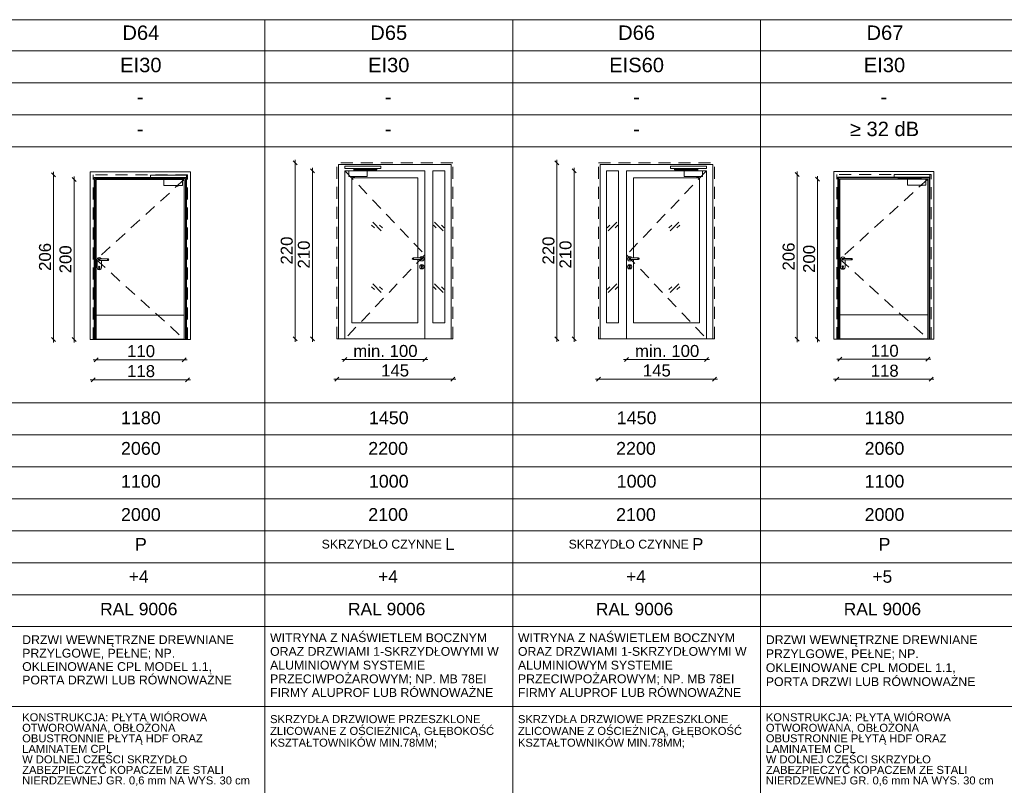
# Paper-space layout 'A-57 ZESTAWIENIE STOLARKI PROJEKTOWANEJ' of a CAD drawing. Header units: millimetres. Extents: x 0 to 900, y 0 to 1010.
# Tile 36 of 63: x 332 to 455, y 505 to 601. Entities that reach past the tile are written whole.
import ezdxf
from ezdxf.xclip import XClip

# ---------------------------------------------------------------- set-up
doc = ezdxf.new("R2010")
doc.units = ezdxf.units.MM
doc.header["$MEASUREMENT"] = 0
doc.header["$XCLIPFRAME"] = 0
doc.linetypes.add('LINIE_3', pattern=[25, 15, -10])
doc.linetypes.add('Przer. długie kreski', pattern=[2.5, 1.5, -1])
doc.layers.add('0_Nr_pióra__1', color=7, linetype='Continuous', lineweight=20)
for name, color, linetype, lineweight, true_color in [('0_Nr_pióra__30', 7, 'Continuous', 5, 0x878787), ('0_Nr_pióra__7', 7, 'Continuous', 18, 0x171717), ('0_Nr_pióra__8', 7, 'Continuous', 13, 0x4c4c4c), ('0_Nr_pióra__94', 7, 'Continuous', 5, 0x3b3b3b)]:
    doc.layers.add(name, color=color, linetype=linetype, lineweight=lineweight, true_color=true_color)
doc.layers.add('A_podrys', color=7, linetype='Continuous')
doc.styles.add('STYL_AUTOMATYCZNY_1', font='arial.ttf')

# ---------------------------------------------------------------- blocks, each defined once
blk = doc.blocks.new('Rysunek_1_1', base_point=(-2089.9, -1946.74))
at = {"layer": '0_Nr_pióra__1', "color": 7, "linetype": 'Continuous', "lineweight": 20}
for p, q in [((366.66, 582.72), (366.16, 583.22)), ((366.41, 582.97), (366.41, 583.34)), ((366.41, 560.97), (366.41, 582.97)), ((399.39, 582.72), (398.89, 583.22)), ((399.14, 582.97), (399.14, 583.34)), ((399.14, 560.97), (399.14, 582.97)), ((336.43, 581.22), (335.93, 581.72)), ((336.18, 581.47), (336.18, 581.84)), ((336.18, 560.87), (336.18, 581.47)), ((338.74, 580.87), (338.74, 581.24)), ((368.8, 581.72), (368.3, 582.22)), ((368.55, 581.97), (368.55, 582.34)), ((368.55, 560.97), (368.55, 581.97)), ((401.52, 581.72), (401.02, 582.22)), ((401.27, 581.97), (401.27, 582.34)), ((401.27, 560.97), (401.27, 581.97)), ((429.43, 581.27), (428.93, 581.77)), ((429.18, 581.52), (429.18, 581.89)), ((429.18, 560.92), (429.18, 581.52)), ((431.74, 580.92), (431.74, 581.29)), ((338.99, 580.62), (338.49, 581.12)), ((338.74, 560.87), (338.74, 580.87)), ((431.99, 580.67), (431.49, 581.17)), ((431.74, 560.92), (431.74, 580.92)), ((335.93, 561.12), (336.43, 560.62)), ((336.18, 560.49), (336.18, 560.87)), ((338.49, 561.12), (338.99, 560.62)), ((338.74, 560.49), (338.74, 560.87)), ((366.16, 561.22), (366.66, 560.72)), ((366.41, 560.59), (366.41, 560.97)), ((368.3, 561.22), (368.8, 560.72)), ((368.55, 560.59), (368.55, 560.97)), ((398.89, 561.22), (399.39, 560.72)), ((399.14, 560.59), (399.14, 560.97)), ((401.02, 561.22), (401.52, 560.72)), ((401.27, 560.59), (401.27, 560.97)), ((428.93, 561.17), (429.43, 560.67)), ((429.18, 560.54), (429.18, 560.92)), ((431.49, 561.17), (431.99, 560.67)), ((431.74, 560.54), (431.74, 560.92)), ((341.14, 558.35), (341.52, 558.35)), ((341.77, 558.6), (341.27, 558.1)), ((341.52, 558.35), (352.52, 558.35)), ((352.27, 558.1), (352.77, 558.6)), ((352.52, 558.35), (352.89, 558.35)), ((372.62, 558.37), (372.24, 558.37)), ((372.87, 558.62), (372.37, 558.12)), ((382.62, 558.37), (372.62, 558.37)), ((382.37, 558.12), (382.87, 558.62)), ((382.99, 558.37), (382.62, 558.37)), ((407.47, 558.37), (407.85, 558.37)), ((408.1, 558.62), (407.6, 558.12)), ((407.85, 558.37), (417.85, 558.37)), ((417.6, 558.12), (418.1, 558.62)), ((417.85, 558.37), (418.22, 558.37)), ((434.14, 558.4), (434.52, 558.4)), ((434.77, 558.65), (434.27, 558.15)), ((434.52, 558.4), (445.52, 558.4)), ((445.27, 558.15), (445.77, 558.65)), ((445.52, 558.4), (445.89, 558.4)), ((340.74, 555.85), (341.12, 555.85)), ((341.37, 556.1), (340.87, 555.6)), ((341.12, 555.85), (352.92, 555.85)), ((352.67, 555.6), (353.17, 556.1)), ((352.92, 555.85), (353.29, 555.85)), ((371.62, 555.93), (371.24, 555.93)), ((371.87, 556.18), (371.37, 555.68)), ((386.12, 555.93), (371.62, 555.93)), ((385.87, 555.68), (386.37, 556.18)), ((386.49, 555.93), (386.12, 555.93)), ((403.97, 555.93), (404.35, 555.93)), ((404.6, 556.18), (404.1, 555.68)), ((404.35, 555.93), (418.85, 555.93)), ((418.6, 555.68), (419.1, 556.18)), ((418.85, 555.93), (419.22, 555.93)), ((433.74, 555.9), (434.12, 555.9)), ((434.37, 556.15), (433.87, 555.65)), ((434.12, 555.9), (445.92, 555.9)), ((445.67, 555.65), (446.17, 556.15)), ((445.92, 555.9), (446.29, 555.9))]:
    blk.add_line(p, q, dxfattribs=at)
at = {"layer": '0_Nr_pióra__30', "color": 252, "linetype": 'Przer. długie kreski', "lineweight": 5, "true_color": 0x878787}
for p, q in [((386.12, 582.97), (371.62, 582.97)), ((371.62, 560.97), (371.62, 582.97)), ((386.12, 560.97), (386.12, 582.97)), ((404.35, 582.97), (418.85, 582.97)), ((404.35, 560.97), (404.35, 582.97)), ((418.85, 560.97), (418.85, 582.97)), ((341.12, 560.87), (341.12, 581.47)), ((352.92, 581.47), (341.12, 581.47)), ((352.92, 560.87), (352.92, 581.47)), ((372.62, 581.97), (382.62, 571.47)), ((417.85, 581.97), (407.85, 571.47)), ((434.12, 560.92), (434.12, 581.52)), ((445.92, 581.52), (434.12, 581.52)), ((445.92, 560.92), (445.92, 581.52)), ((352.52, 580.87), (341.52, 570.87)), ((445.52, 580.92), (434.52, 570.92)), ((382.62, 571.47), (372.62, 560.97)), ((407.85, 571.47), (417.85, 560.97)), ((341.52, 570.87), (352.52, 560.92)), ((434.52, 570.92), (445.52, 560.97))]:
    blk.add_line(p, q, dxfattribs=at)
at = {"layer": '0_Nr_pióra__30', "color": 252, "linetype": 'Continuous', "lineweight": 5, "true_color": 0x878787}
for p, q in [((385.92, 582.77), (371.82, 582.77)), ((371.82, 560.97), (371.82, 582.77)), ((385.92, 560.97), (385.92, 582.77)), ((404.55, 582.77), (418.65, 582.77)), ((404.55, 560.97), (404.55, 582.77)), ((418.65, 560.97), (418.65, 582.77)), ((340.75, 581.84), (340.75, 560.87)), ((353.29, 581.84), (340.75, 581.84)), ((353.29, 560.87), (353.29, 581.84)), ((372.62, 560.97), (372.62, 581.97)), ((372.62, 581.97), (382.62, 581.97)), ((382.62, 581.97), (382.62, 560.97)), ((383.62, 562.97), (383.62, 581.97)), ((383.62, 581.97), (385.12, 581.97)), ((385.12, 562.97), (385.12, 581.97)), ((405.35, 562.97), (405.35, 581.97)), ((406.85, 581.97), (405.35, 581.97)), ((406.85, 562.97), (406.85, 581.97)), ((407.85, 581.97), (407.85, 560.97)), ((417.85, 581.97), (407.85, 581.97)), ((417.85, 560.97), (417.85, 581.97)), ((433.75, 581.89), (433.75, 560.92)), ((446.29, 581.89), (433.75, 581.89)), ((446.29, 560.92), (446.29, 581.89)), ((341.25, 560.87), (341.25, 581.14)), ((341.25, 581.14), (352.79, 581.14)), ((341.37, 560.87), (341.37, 581.02)), ((341.37, 581.02), (352.67, 581.02)), ((341.52, 580.87), (341.52, 560.87)), ((352.52, 580.87), (341.52, 580.87)), ((352.52, 560.87), (352.52, 580.87)), ((352.67, 581.02), (352.67, 560.87)), ((352.79, 581.14), (352.79, 560.87)), ((373.5, 562.97), (373.5, 581.09)), ((373.5, 581.09), (381.74, 581.09)), ((381.74, 581.09), (381.74, 571.07)), ((408.73, 581.09), (408.73, 571.07)), ((416.97, 581.09), (408.73, 581.09)), ((416.97, 562.97), (416.97, 581.09)), ((434.25, 560.92), (434.25, 581.19)), ((434.25, 581.19), (445.79, 581.19)), ((434.37, 560.92), (434.37, 581.07)), ((434.37, 581.07), (445.67, 581.07)), ((434.52, 580.92), (434.52, 560.92)), ((445.52, 580.92), (434.52, 580.92)), ((445.52, 560.92), (445.52, 580.92)), ((445.67, 581.07), (445.67, 560.92)), ((445.79, 581.19), (445.79, 560.92)), ((376.31, 574.83), (375.96, 575.18)), ((377.16, 574.47), (376.1, 575.53)), ((377.31, 574.83), (376.96, 575.18)), ((384.05, 574.83), (383.69, 575.18)), ((384.9, 574.47), (383.84, 575.53)), ((385.05, 574.83), (384.69, 575.18)), ((405.42, 574.83), (405.77, 575.18)), ((405.56, 574.47), (406.62, 575.53)), ((406.42, 574.83), (406.77, 575.18)), ((413.15, 574.83), (413.5, 575.18)), ((413.3, 574.47), (414.36, 575.53)), ((414.15, 574.83), (414.5, 575.18)), ((341.66, 571), (341.63, 570.87)), ((341.63, 569.87), (341.63, 570.87)), ((341.76, 571.1), (341.66, 571)), ((341.9, 571.14), (341.76, 571.1)), ((341.82, 570.94), (341.8, 570.87)), ((341.8, 570.87), (341.82, 570.8)), ((341.84, 570.94), (341.81, 570.87)), ((341.81, 570.87), (341.84, 570.8)), ((341.9, 570.97), (341.82, 570.94)), ((341.82, 570.8), (341.9, 570.77)), ((341.89, 570.94), (341.87, 570.87)), ((341.87, 570.87), (341.89, 570.8)), ((342.03, 571.1), (341.9, 571.14)), ((341.9, 570.97), (343, 570.97)), ((341.9, 570.77), (343, 570.77)), ((341.96, 570.94), (341.95, 570.87)), ((341.95, 570.87), (341.96, 570.8)), ((342.13, 571), (342.03, 571.1)), ((342.14, 570.97), (342.13, 571)), ((342.17, 569.87), (342.17, 570.77)), ((342.93, 570.94), (342.94, 570.87)), ((342.94, 570.87), (342.93, 570.8)), ((343, 570.97), (343.07, 570.94)), ((343, 570.94), (343.02, 570.87)), ((343.02, 570.87), (343, 570.8)), ((343.07, 570.8), (343, 570.77)), ((343.05, 570.94), (343.08, 570.87)), ((343.08, 570.87), (343.05, 570.8)), ((343.07, 570.94), (343.1, 570.87)), ((343.1, 570.87), (343.07, 570.8)), ((381.07, 571.04), (381.04, 570.97)), ((381.04, 570.97), (381.07, 570.9)), ((381.08, 571.04), (381.05, 570.97)), ((381.05, 570.97), (381.08, 570.9)), ((381.14, 571.07), (381.07, 571.04)), ((381.07, 570.9), (381.14, 570.87)), ((381.13, 571.04), (381.11, 570.97)), ((381.11, 570.97), (381.13, 570.9)), ((382.24, 571.07), (381.14, 571.07)), ((382.24, 570.87), (381.14, 570.87)), ((381.2, 571.04), (381.19, 570.97)), ((381.19, 570.97), (381.2, 570.9)), ((381.74, 570.87), (381.74, 562.97)), ((381.99, 571.07), (382, 571.1)), ((382, 570.83), (381.99, 570.87)), ((382, 571.1), (382.1, 571.2)), ((382.1, 570.73), (382, 570.83)), ((382, 570.1), (382.1, 570.2)), ((382.1, 571.2), (382.24, 571.24)), ((382.24, 570.7), (382.1, 570.73)), ((382.1, 570.2), (382.24, 570.24)), ((382.17, 571.04), (382.18, 570.97)), ((382.18, 570.97), (382.17, 570.9)), ((382.18, 570.12), (382.24, 570.14)), ((382.24, 571.24), (382.37, 571.2)), ((382.24, 571.07), (382.31, 571.04)), ((382.24, 571.04), (382.26, 570.97)), ((382.26, 570.97), (382.24, 570.9)), ((382.31, 570.9), (382.24, 570.87)), ((382.37, 570.73), (382.24, 570.7)), ((382.24, 570.24), (382.37, 570.2)), ((382.24, 570.14), (382.29, 570.12)), ((382.29, 571.04), (382.32, 570.97)), ((382.32, 570.97), (382.29, 570.9)), ((382.31, 571.04), (382.34, 570.97)), ((382.34, 570.97), (382.31, 570.9)), ((382.37, 571.2), (382.47, 571.1)), ((382.47, 570.83), (382.37, 570.73)), ((382.37, 570.2), (382.47, 570.1)), ((382.47, 571.1), (382.51, 570.97)), ((382.51, 570.97), (382.47, 570.83)), ((407.99, 571.1), (407.96, 570.97)), ((407.96, 570.97), (407.99, 570.83)), ((408.09, 571.2), (407.99, 571.1)), ((407.99, 570.83), (408.09, 570.73)), ((408.09, 570.2), (407.99, 570.1)), ((408.23, 571.24), (408.09, 571.2)), ((408.09, 570.73), (408.23, 570.7)), ((408.23, 570.24), (408.09, 570.2)), ((408.15, 571.04), (408.13, 570.97)), ((408.13, 570.97), (408.15, 570.9)), ((408.17, 571.04), (408.14, 570.97)), ((408.14, 570.97), (408.17, 570.9)), ((408.23, 571.07), (408.15, 571.04)), ((408.15, 570.9), (408.23, 570.87)), ((408.23, 570.14), (408.17, 570.12)), ((408.22, 571.04), (408.2, 570.97)), ((408.2, 570.97), (408.22, 570.9)), ((408.36, 571.2), (408.23, 571.24)), ((408.23, 571.07), (409.33, 571.07)), ((408.23, 570.87), (409.33, 570.87)), ((408.23, 570.7), (408.36, 570.73)), ((408.36, 570.2), (408.23, 570.24)), ((408.28, 570.12), (408.23, 570.14)), ((408.29, 571.04), (408.28, 570.97)), ((408.28, 570.97), (408.29, 570.9)), ((408.46, 571.1), (408.36, 571.2)), ((408.36, 570.73), (408.46, 570.83)), ((408.46, 570.1), (408.36, 570.2)), ((408.47, 571.07), (408.46, 571.1)), ((408.46, 570.83), (408.47, 570.87)), ((408.73, 570.87), (408.73, 562.97)), ((409.26, 571.04), (409.27, 570.97)), ((409.27, 570.97), (409.26, 570.9)), ((409.33, 571.07), (409.4, 571.04)), ((409.33, 571.04), (409.35, 570.97)), ((409.35, 570.97), (409.33, 570.9)), ((409.4, 570.9), (409.33, 570.87)), ((409.38, 571.04), (409.41, 570.97)), ((409.41, 570.97), (409.38, 570.9)), ((409.4, 571.04), (409.43, 570.97)), ((409.43, 570.97), (409.4, 570.9)), ((434.66, 571.05), (434.63, 570.92)), ((434.63, 569.92), (434.63, 570.92)), ((434.76, 571.15), (434.66, 571.05)), ((434.9, 571.19), (434.76, 571.15)), ((434.82, 570.99), (434.8, 570.92)), ((434.8, 570.92), (434.82, 570.85)), ((434.84, 570.99), (434.81, 570.92)), ((434.81, 570.92), (434.84, 570.85)), ((434.9, 571.02), (434.82, 570.99)), ((434.82, 570.85), (434.9, 570.82)), ((434.89, 570.99), (434.87, 570.92)), ((434.87, 570.92), (434.89, 570.85)), ((435.03, 571.15), (434.9, 571.19)), ((434.9, 571.02), (436, 571.02)), ((434.9, 570.82), (436, 570.82)), ((434.96, 570.99), (434.95, 570.92)), ((434.95, 570.92), (434.96, 570.85)), ((435.13, 571.05), (435.03, 571.15)), ((435.14, 571.02), (435.13, 571.05)), ((435.17, 569.92), (435.17, 570.82)), ((435.93, 570.99), (435.94, 570.92)), ((435.94, 570.92), (435.93, 570.85)), ((436, 571.02), (436.07, 570.99)), ((436, 570.99), (436.02, 570.92)), ((436.02, 570.92), (436, 570.85)), ((436.07, 570.85), (436, 570.82)), ((436.05, 570.99), (436.08, 570.92)), ((436.08, 570.92), (436.05, 570.85)), ((436.07, 570.99), (436.1, 570.92)), ((436.1, 570.92), (436.07, 570.85)), ((341.63, 569.87), (341.66, 569.73)), ((341.66, 569.73), (341.76, 569.63)), ((341.76, 569.63), (341.9, 569.6)), ((341.82, 569.96), (341.84, 570.02)), ((341.82, 569.96), (341.85, 569.91)), ((341.9, 570.04), (341.84, 570.02)), ((341.85, 569.91), (341.85, 569.74)), ((341.86, 569.71), (341.85, 569.74)), ((341.9, 569.69), (341.86, 569.71)), ((341.95, 570.02), (341.9, 570.04)), ((341.93, 569.71), (341.9, 569.69)), ((341.9, 569.6), (342.03, 569.63)), ((341.95, 569.74), (341.93, 569.71)), ((341.95, 570.02), (341.97, 569.96)), ((341.95, 569.91), (341.97, 569.96)), ((341.95, 569.91), (341.95, 569.74)), ((342.03, 569.63), (342.13, 569.73)), ((342.13, 569.73), (342.17, 569.87)), ((381.97, 569.97), (382, 570.1)), ((382, 569.83), (381.97, 569.97)), ((382.1, 569.73), (382, 569.83)), ((382.24, 569.7), (382.1, 569.73)), ((382.16, 570.06), (382.18, 570.12)), ((382.19, 570.01), (382.16, 570.06)), ((382.19, 570.01), (382.19, 569.84)), ((382.19, 569.84), (382.2, 569.81)), ((382.2, 569.81), (382.24, 569.79)), ((382.24, 569.79), (382.27, 569.81)), ((382.37, 569.73), (382.24, 569.7)), ((382.27, 569.81), (382.29, 569.84)), ((382.29, 570.12), (382.31, 570.06)), ((382.31, 570.06), (382.29, 570.01)), ((382.29, 569.84), (382.29, 570.01)), ((382.47, 569.83), (382.37, 569.73)), ((382.47, 570.1), (382.51, 569.97)), ((382.51, 569.97), (382.47, 569.83)), ((407.99, 570.1), (407.96, 569.97)), ((407.96, 569.97), (407.99, 569.83)), ((407.99, 569.83), (408.09, 569.73)), ((408.09, 569.73), (408.23, 569.7)), ((408.17, 570.12), (408.15, 570.06)), ((408.15, 570.06), (408.18, 570.01)), ((408.18, 569.84), (408.18, 570.01)), ((408.19, 569.81), (408.18, 569.84)), ((408.23, 569.79), (408.19, 569.81)), ((408.26, 569.81), (408.23, 569.79)), ((408.23, 569.7), (408.36, 569.73)), ((408.28, 569.84), (408.26, 569.81)), ((408.3, 570.06), (408.28, 570.12)), ((408.28, 570.01), (408.3, 570.06)), ((408.28, 570.01), (408.28, 569.84)), ((408.36, 569.73), (408.46, 569.83)), ((408.5, 569.97), (408.46, 570.1)), ((408.46, 569.83), (408.5, 569.97)), ((434.63, 569.92), (434.66, 569.78)), ((434.66, 569.78), (434.76, 569.68)), ((434.76, 569.68), (434.9, 569.65)), ((434.82, 570.01), (434.84, 570.07)), ((434.82, 570.01), (434.85, 569.96)), ((434.9, 570.09), (434.84, 570.07)), ((434.85, 569.96), (434.85, 569.79)), ((434.86, 569.76), (434.85, 569.79)), ((434.9, 569.74), (434.86, 569.76)), ((434.95, 570.07), (434.9, 570.09)), ((434.93, 569.76), (434.9, 569.74)), ((434.9, 569.65), (435.03, 569.68)), ((434.95, 569.79), (434.93, 569.76)), ((434.95, 570.07), (434.97, 570.01)), ((434.95, 569.96), (434.97, 570.01)), ((434.95, 569.96), (434.95, 569.79)), ((435.03, 569.68), (435.13, 569.78)), ((435.13, 569.78), (435.17, 569.92)), ((377.16, 566.77), (376.1, 567.84)), ((384.9, 566.77), (383.84, 567.84)), ((405.56, 566.77), (406.62, 567.84)), ((413.3, 566.77), (414.36, 567.84)), ((376.31, 567.13), (375.96, 567.48)), ((377.31, 567.13), (376.96, 567.48)), ((384.05, 567.13), (383.69, 567.48)), ((385.05, 567.13), (384.69, 567.48)), ((405.42, 567.13), (405.77, 567.48)), ((406.42, 567.13), (406.77, 567.48)), ((413.15, 567.13), (413.5, 567.48)), ((414.15, 567.13), (414.5, 567.48)), ((352.52, 563.92), (341.52, 563.92)), ((381.74, 562.97), (373.5, 562.97)), ((383.62, 562.97), (385.12, 562.97)), ((406.85, 562.97), (405.35, 562.97)), ((408.73, 562.97), (416.97, 562.97)), ((445.52, 563.97), (434.52, 563.97)), ((340.75, 560.87), (353.29, 560.87)), ((352.52, 560.92), (341.52, 560.92)), ((386.12, 560.97), (371.62, 560.97)), ((404.35, 560.97), (418.85, 560.97)), ((433.75, 560.92), (446.29, 560.92)), ((445.52, 560.97), (434.52, 560.97))]:
    blk.add_line(p, q, dxfattribs=at)
at = {"layer": '0_Nr_pióra__8', "color": 251, "linetype": 'LINIE_3', "lineweight": 13, "true_color": 0x4c4c4c, "flags": 128}
for points in [[(377.12, 582.24), (377.12, 582.54), (372.62, 582.54), (372.62, 582.24)], [(413.35, 582.24), (413.35, 582.54), (417.85, 582.54), (417.85, 582.24)], [(348.29, 581.14), (348.29, 581.44), (352.79, 581.44), (352.79, 581.14)], [(375.42, 581.97), (373.12, 581.97), (373.12, 581.24), (375.42, 581.24)], [(373.72, 581.99), (373.72, 582.17), (376.52, 582.17), (376.52, 582.22), (376.63, 582.22), (376.63, 582.08), (373.8, 582.08), (373.8, 581.99)], [(373.8, 581.99), (373.72, 581.99), (373.72, 581.97), (373.8, 581.97)], [(376.53, 582.22), (376.62, 582.22), (376.62, 582.24), (376.53, 582.24)], [(416.75, 581.99), (416.75, 582.17), (413.94, 582.17), (413.94, 582.22), (413.83, 582.22), (413.83, 582.08), (416.66, 582.08), (416.66, 581.99)], [(413.93, 582.22), (413.84, 582.22), (413.84, 582.24), (413.93, 582.24)], [(415.04, 581.97), (417.35, 581.97), (417.35, 581.24), (415.04, 581.24)], [(416.66, 581.99), (416.74, 581.99), (416.74, 581.97), (416.66, 581.97)], [(441.29, 581.19), (441.29, 581.49), (445.79, 581.49), (445.79, 581.19)], [(351.69, 580.89), (351.69, 581.07), (348.88, 581.07), (348.88, 581.12), (348.77, 581.12), (348.77, 580.98), (351.6, 580.98), (351.6, 580.89)], [(348.87, 581.12), (348.78, 581.12), (348.78, 581.14), (348.87, 581.14)], [(349.98, 580.87), (352.29, 580.87), (352.29, 580.14), (349.98, 580.14)], [(351.6, 580.89), (351.68, 580.89), (351.68, 580.87), (351.6, 580.87)], [(444.69, 580.94), (444.69, 581.12), (441.88, 581.12), (441.88, 581.17), (441.77, 581.17), (441.77, 581.03), (444.6, 581.03), (444.6, 580.94)], [(441.87, 581.17), (441.78, 581.17), (441.78, 581.19), (441.87, 581.19)], [(442.98, 580.92), (445.29, 580.92), (445.29, 580.19), (442.98, 580.19)], [(444.6, 580.94), (444.68, 580.94), (444.68, 580.92), (444.6, 580.92)]]:
    blk.add_lwpolyline(points, close=True, dxfattribs=at)
for points in [[(373.86, 581.24), (373.59, 581.24), (373.59, 581.22, 0.458316), (373.86, 581.22)], [(416.6, 581.24), (416.87, 581.24), (416.87, 581.22, -0.458316), (416.6, 581.22)], [(351.54, 580.14), (351.81, 580.14), (351.81, 580.12, -0.458316), (351.54, 580.12)], [(444.54, 580.19), (444.81, 580.19), (444.81, 580.17, -0.458316), (444.54, 580.17)]]:
    blk.add_lwpolyline(points, format="xyb", close=True, dxfattribs=at)
at = {"layer": '0_Nr_pióra__94', "color": 250, "linetype": 'Continuous', "lineweight": 5, "true_color": 0x3b3b3b}
for p, q in [((50.6, 600.86), (887.6, 600.86)), ((362.6, 600.86), (362.6, 410.47)), ((393.6, 600.86), (393.6, 410.47)), ((424.6, 600.86), (424.6, 410.47)), ((887.6, 596.97), (50.6, 596.97)), ((887.6, 592.97), (50.6, 592.97)), ((887.6, 588.97), (50.6, 588.97)), ((887.6, 584.97), (50.6, 584.97)), ((50.6, 552.97), (887.6, 552.97)), ((49.45, 548.97), (887.6, 548.97)), ((50.6, 544.97), (887.6, 544.97)), ((49.45, 540.97), (887.6, 540.97)), ((50.6, 536.97), (887.6, 536.97)), ((35.27, 532.97), (889.6, 532.97)), ((50.6, 528.97), (887.6, 528.97)), ((50.6, 524.97), (887.6, 524.97)), ((50.6, 514.97), (887.6, 514.97))]:
    blk.add_line(p, q, dxfattribs=at)
at = {"layer": '0_Nr_pióra__1', "color": 7, "linetype": 'Continuous', "lineweight": 20, "char_height": 1.5, "width": 3.4323, "attachment_point": 7, "rotation": 90, "style": 'STYL_AUTOMATYCZNY_1'}
for s, insert in [('\\A1;{\\pql;\\fArial|b0|i0|c238|p0;\\W1.000000;206}', (335.88, 569.45)), ('\\A1;{\\pql;\\fArial|b0|i0|c238|p0;\\W1.000000;220}', (366.11, 570.25)), ('\\A1;{\\pql;\\fArial|b0|i0|c238|p0;\\W1.000000;210}', (368.25, 569.75)), ('\\A1;{\\pql;\\fArial|b0|i0|c238|p0;\\W1.000000;220}', (398.84, 570.25)), ('\\A1;{\\pql;\\fArial|b0|i0|c238|p0;\\W1.000000;210}', (400.97, 569.75)), ('\\A1;{\\pql;\\fArial|b0|i0|c238|p0;\\W1.000000;206}', (428.88, 569.5)), ('\\A1;{\\pql;\\fArial|b0|i0|c238|p0;\\W1.000000;200}', (338.44, 569.15)), ('\\A1;{\\pql;\\fArial|b0|i0|c238|p0;\\W1.000000;200}', (431.44, 569.2))]:
    blk.add_mtext(s, dxfattribs=dict(at, insert=insert))
at = {"layer": '0_Nr_pióra__1', "color": 7, "linetype": 'Continuous', "lineweight": 20, "char_height": 1.5, "attachment_point": 7, "style": 'STYL_AUTOMATYCZNY_1'}
for s, insert, width in [('\\A1;{\\pql;\\fArial|b0|i0|c238|p0;\\W1.000000;min. 100}', (373.67, 558.67), 7.8901), ('\\A1;{\\pql;\\fArial|b0|i0|c238|p0;\\W1.000000;min. 100}', (408.9, 558.67), 7.8901), ('\\A1;{\\pql;\\fArial|b0|i0|c238|p0;\\W1.000000;110}', (345.38, 558.65), 3.2796), ('\\A1;{\\pql;\\fArial|b0|i0|c238|p0;\\W1.000000;110}', (438.38, 558.7), 3.2796), ('\\A1;{\\pql;\\fArial|b0|i0|c238|p0;\\W1.000000;118}', (345.38, 556.15), 3.2796), ('\\A1;{\\pql;\\fArial|b0|i0|c238|p0;\\W1.000000;145}', (377.15, 556.23), 3.4323), ('\\A1;{\\pql;\\fArial|b0|i0|c238|p0;\\W1.000000;145}', (409.88, 556.23), 3.4323), ('\\A1;{\\pql;\\fArial|b0|i0|c238|p0;\\W1.000000;118}', (438.38, 556.2), 3.2796)]:
    blk.add_mtext(s, dxfattribs=dict(at, insert=insert, width=width))
at = {"layer": '0_Nr_pióra__7', "color": 250, "linetype": 'Continuous', "lineweight": 18, "true_color": 0x171717, "style": 'STYL_AUTOMATYCZNY_1'}
for s, insert, char_height, attachment_point in [('\\A1;{\\pqc;\\fArial|b0|i0|c238|p0;\\W1.000000;D64}', (347.1, 598.31), 1.8, 8), ('\\A1;{\\pqc;\\fArial|b0|i0|c238|p0;\\W1.000000;D65}', (378.1, 598.31), 1.8, 8), ('\\A1;{\\pqc;\\fArial|b0|i0|c238|p0;\\W1.000000;D66}', (409.1, 598.31), 1.8, 8), ('\\A1;{\\pqc;\\fArial|b0|i0|c238|p0;\\W1.000000;D67}', (440.16, 598.31), 1.8, 8), ('\\A1;{\\pqc;\\fArial|b0|i0|c238|p0;\\W1.000000;EI30}', (347.1, 594.27), 1.8, 8), ('\\A1;{\\pqc;\\fArial|b0|i0|c238|p0;\\W1.000000;EI30}', (378.1, 594.27), 1.8, 8), ('\\A1;{\\pqc;\\fArial|b0|i0|c238|p0;\\W1.000000;EIS60}', (409.1, 594.27), 1.8, 8), ('\\A1;{\\pqc;\\fArial|b0|i0|c238|p0;\\W1.000000;EI30}', (440.1, 594.27), 1.8, 8), ('\\A1;{\\pqc;\\fArial|b0|i0|c238|p0;\\W1.000000;-}', (347.02, 590.3), 1.8, 8), ('\\A1;{\\pqc;\\fArial|b0|i0|c238|p0;\\W1.000000;-}', (378.02, 590.3), 1.8, 8), ('\\A1;{\\pqc;\\fArial|b0|i0|c238|p0;\\W1.000000;-}', (409.1, 590.3), 1.8, 8), ('\\A1;{\\pqc;\\fArial|b0|i0|c238|p0;\\W1.000000;-}', (440.02, 590.3), 1.8, 8), ('\\A1;{\\pqc;\\fArial|b0|i0|c238|p0;\\W1.000000;≥ 32 dB}', (440.1, 586.28), 1.8, 8), ('\\A1;{\\pqc;\\fArial|b0|i0|c238|p0;\\W1.000000;-}', (347.02, 586.3), 1.8, 8), ('\\A1;{\\pqc;\\fArial|b0|i0|c238|p0;\\W1.000000;-}', (378.02, 586.3), 1.8, 8), ('\\A1;{\\pqc;\\fArial|b0|i0|c238|p0;\\W1.000000;-}', (409.1, 586.31), 1.8, 8), ('\\A1;{\\pqc;\\fArial|b0|i0|c238|p0;\\W1.000000;1180}', (347.1, 550.26), 1.6, 8), ('\\A1;{\\pqc;\\fArial|b0|i0|c238|p0;\\W1.000000;1450}', (378.1, 550.26), 1.6, 8), ('\\A1;{\\pqc;\\fArial|b0|i0|c238|p0;\\W1.000000;1450}', (409.1, 550.26), 1.6, 8), ('\\A1;{\\pqc;\\fArial|b0|i0|c238|p0;\\W1.000000;1180}', (440.1, 550.26), 1.6, 8), ('\\A1;{\\pqc;\\fArial|b0|i0|c238|p0;\\W1.000000;2060}', (347.1, 546.44), 1.6, 8), ('\\A1;{\\pqc;\\fArial|b0|i0|c238|p0;\\W1.000000;2200}', (378.02, 546.44), 1.6, 8), ('\\A1;{\\pqc;\\fArial|b0|i0|c238|p0;\\W1.000000;2200}', (409.02, 546.44), 1.6, 8), ('\\A1;{\\pqc;\\fArial|b0|i0|c238|p0;\\W1.000000;2060}', (440.1, 546.44), 1.6, 8), ('\\A1;{\\pqc;\\fArial|b0|i0|c238|p0;\\W1.000000;1100}', (347.1, 542.33), 1.6, 8), ('\\A1;{\\pqc;\\fArial|b0|i0|c238|p0;\\W1.000000;1000}', (378.1, 542.33), 1.6, 8), ('\\A1;{\\pqc;\\fArial|b0|i0|c238|p0;\\W1.000000;1000}', (409.1, 542.33), 1.6, 8), ('\\A1;{\\pqc;\\fArial|b0|i0|c238|p0;\\W1.000000;1100}', (440.1, 542.33), 1.6, 8), ('\\A1;{\\pqc;\\fArial|b0|i0|c238|p0;\\W1.000000;2000}', (347.1, 538.17), 1.6, 8), ('\\A1;{\\pqc;\\fArial|b0|i0|c238|p0;\\W1.000000;2100}', (378.02, 538.17), 1.6, 8), ('\\A1;{\\pqc;\\fArial|b0|i0|c238|p0;\\W1.000000;2100}', (409.02, 538.17), 1.6, 8), ('\\A1;{\\pqc;\\fArial|b0|i0|c238|p0;\\W1.000000;2000}', (440.1, 538.17), 1.6, 8), ('\\A1;{\\pqc;\\fArial|b0|i0|c238|p0;\\W1.000000;P}', (347.1, 534.46), 1.6, 8), ('\\A1;{\\pqc;\\fArial|b0|i0|c238|p0;\\W1.000000;SKRZYDŁO CZYNNE \\fArial|b0|i0|c238|p0;\\H1.363636x;\\W1.000000;L}', (378.02, 536.04), 1.1, 2), ('\\A1;{\\pqc;\\fArial|b0|i0|c238|p0;\\W1.000000;SKRZYDŁO CZYNNE \\fArial|b0|i0|c238|p0;\\H1.363636x;\\W1.000000;P}', (409.02, 536.04), 1.1, 2), ('\\A1;{\\pqc;\\fArial|b0|i0|c238|p0;\\W1.000000;P}', (440.1, 534.46), 1.6, 8), ('\\A1;{\\pqc;\\fArial|b0|i0|c238|p0;\\W1.000000;+4}', (346.83, 530.47), 1.5567, 8), ('\\A1;{\\pqc;\\fArial|b0|i0|c238|p0;\\W1.000000;+4}', (378.02, 530.47), 1.5567, 8), ('\\A1;{\\pqc;\\fArial|b0|i0|c238|p0;\\W1.000000;+4}', (409.02, 530.47), 1.5567, 8), ('\\A1;{\\pqc;\\fArial|b0|i0|c238|p0;\\W1.000000;+5}', (439.83, 530.44), 1.5567, 8), ('\\A1;{\\pqc;\\fArial|b0|i0|c238|p0;\\W1.000000;RAL 9006}', (346.84, 526.37), 1.5567, 8), ('\\A1;{\\pqc;\\fArial|b0|i0|c238|p0;\\W1.000000;RAL 9006}', (377.84, 526.37), 1.5567, 8), ('\\A1;{\\pqc;\\fArial|b0|i0|c238|p0;\\W1.000000;RAL 9006}', (408.84, 526.37), 1.5567, 8), ('\\A1;{\\pqc;\\fArial|b0|i0|c238|p0;\\W1.000000;RAL 9006}', (439.84, 526.37), 1.5567, 8)]:
    blk.add_mtext(s, dxfattribs=dict(at, insert=insert, char_height=char_height, attachment_point=attachment_point))
at = {"layer": '0_Nr_pióra__7', "color": 250, "linetype": 'Continuous', "lineweight": 18, "true_color": 0x171717, "width": 29.4591, "attachment_point": 1, "style": 'STYL_AUTOMATYCZNY_1'}
for s, insert, char_height, line_spacing_factor in [('\\A1;{\\pql;\\fArial|b0|i0|c238|p0;\\W1.000000;DRZWI WEWNĘTRZNE DREWNIANE \\fArial|b0|i0|c238|p0;\\W1.000000;PRZYLGOWE, PEŁNE; NP. OKLEINOWANE \\fArial|b0|i0|c238|p0;\\W1.000000;CPL MODEL 1.1,  PORTA DRZWI LUB \\fArial|b0|i0|c238|p0;\\W1.000000;RÓWNOWAŻNE}', (332.26, 523.89), 1.1, 0.916119), ('\\A1;{\\pql;\\fArial|b0|i0|c238|p0;\\W1.000000;WITRYNA Z NAŚWIETLEM BOCZNYM \\fArial|b0|i0|c238|p0;\\W1.000000;ORAZ DRZWIAMI 1-SKRZYDŁOWYMI W \\fArial|b0|i0|c238|p0;\\W1.000000;ALUMINIOWYM SYSTEMIE \\fArial|b0|i0|c238|p0;\\W1.000000;PRZECIWPOŻAROWYM; NP. MB 78EI \\fArial|b0|i0|c238|p0;\\W1.000000;FIRMY \\fArial|b0|i0|c238|p0;\\W1.000000;ALUPROF LUB RÓWNOWAŻNE}', (363.26, 524.14), 1.1, 0.934815), ('\\A1;{\\pql;\\fArial|b0|i0|c238|p0;\\W1.000000;WITRYNA Z NAŚWIETLEM BOCZNYM \\fArial|b0|i0|c238|p0;\\W1.000000;ORAZ DRZWIAMI 1-SKRZYDŁOWYMI W \\fArial|b0|i0|c238|p0;\\W1.000000;ALUMINIOWYM SYSTEMIE \\fArial|b0|i0|c238|p0;\\W1.000000;PRZECIWPOŻAROWYM; NP. MB 78EI \\fArial|b0|i0|c238|p0;\\W1.000000;FIRMY \\fArial|b0|i0|c238|p0;\\W1.000000;ALUPROF LUB RÓWNOWAŻNE}', (394.26, 524.14), 1.1, 0.934815), ('\\A1;{\\pql;\\fArial|b0|i0|c238|p0;\\W1.000000;DRZWI WEWNĘTRZNE DREWNIANE \\fArial|b0|i0|c238|p0;\\W1.000000;PRZYLGOWE, PEŁNE; NP. OKLEINOWANE \\fArial|b0|i0|c238|p0;\\W1.000000;CPL MODEL 1.1,  PORTA DRZWI LUB \\fArial|b0|i0|c238|p0;\\W1.000000;RÓWNOWAŻNE}', (425.26, 523.89), 1.1, 0.953531), ('\\A1;{\\pql;\\fArial|b0|i0|c238|p0;\\W1.000000;KONSTRUKCJA: PŁYTA WIÓROWA OTWOROWANA, OBŁOŻONA OBUSTRONNIE PŁYTĄ HDF ORAZ LAMINATEM CPL\\P\\pql;\\fArial|b0|i0|c238|p0;\\W1.000000;W DOLNEJ CZĘŚCI SKRZYDŁO ZABEZPIECZYĆ KOPACZEM ZE STALI NIERDZEWNEJ GR. 0,6 mm NA WYS. 30 cm}', (332.26, 514.14), 1, 0.789177), ('\\A1;{\\pql;\\fArial|b0|i0|c238|p0;\\W1.000000;SKRZYDŁA DRZWIOWE PRZESZKLONE \\fArial|b0|i0|c238|p0;\\W1.000000;ZLICOWANE Z OŚCIEŻNICĄ, \\fArial|b0|i0|c238|p0;\\W1.000000;GŁĘBOKOŚĆ KSZTAŁTOWNIKÓW \\fArial|b0|i0|c238|p0;\\W1.000000;MIN.78MM;}', (363.26, 513.91), 1, 0.883417), ('\\A1;{\\pql;\\fArial|b0|i0|c238|p0;\\W1.000000;SKRZYDŁA DRZWIOWE PRZESZKLONE \\fArial|b0|i0|c238|p0;\\W1.000000;ZLICOWANE Z OŚCIEŻNICĄ, \\fArial|b0|i0|c238|p0;\\W1.000000;GŁĘBOKOŚĆ KSZTAŁTOWNIKÓW \\fArial|b0|i0|c238|p0;\\W1.000000;MIN.78MM;}', (394.26, 513.91), 1, 0.883417), ('\\A1;{\\pql;\\fArial|b0|i0|c238|p0;\\W1.000000;KONSTRUKCJA: PŁYTA WIÓROWA OTWOROWANA, OBŁOŻONA OBUSTRONNIE PŁYTĄ HDF ORAZ LAMINATEM CPL\\P\\pql;\\fArial|b0|i0|c238|p0;\\W1.000000;W DOLNEJ CZĘŚCI SKRZYDŁO ZABEZPIECZYĆ KOPACZEM ZE STALI NIERDZEWNEJ GR. 0,6 mm NA WYS. 30 cm}', (425.26, 514.14), 1, 0.789177)]:
    blk.add_mtext(s, dxfattribs=dict(at, insert=insert, char_height=char_height, line_spacing_factor=line_spacing_factor))

psp = doc.layouts.new('A-57 ZESTAWIENIE STOLARKI PROJEKTOWANEJ')

# ---------------------------------------------------------------- block references
at = {"layer": 'A_podrys', "color": 37, "linetype": 'Continuous', "lineweight": 5, "true_color": 0x656532}
ref = psp.add_blockref('Rysunek_1_1', (-2089.9, -1946.74), dxfattribs=at)
XClip(ref).set_block_clipping_path([(28.6628210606, 4.9003190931), (892.6953650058, 1005.4179299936)])

doc.saveas('drawing.dxf')
